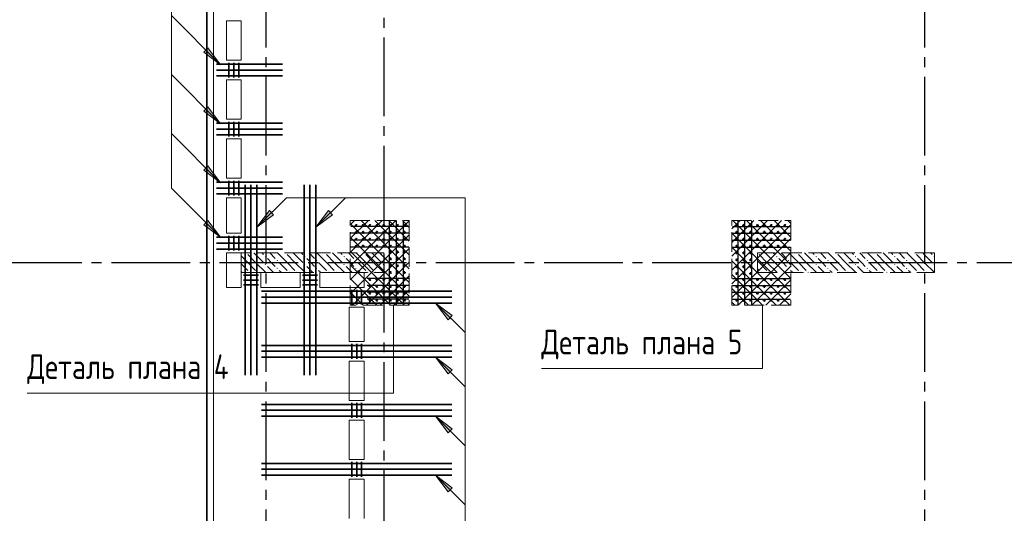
# Model space of a CAD drawing. Header units: millimetres. Extents: x 0 to 43617, y 0 to 59400.
# Tile 18 of 26: x 5422 to 15434, y 36483 to 41503. Entities that reach past the tile are written whole.
import ezdxf

# ---------------------------------------------------------------- set-up
doc = ezdxf.new("R2010")
doc.units = ezdxf.units.MM
doc.linetypes.add('______2', pattern=[270, 200, -70])
doc.linetypes.add('______5', pattern=[1100, 800, -100, 100, -100])
for name, color, linetype, lineweight, true_color in [('S1 Стержни арматуры фон', 7, '______2', 13, 0xa0a0a0), ('Вспомогательная арматура', 7, 'Continuous', 18, 0x656565), ('Поперечная арматура', 7, 'Continuous', 18, 0x5a2814), ('Поперечное армирование AW фон', 7, '______2', 13, 0xa0a0a0)]:
    doc.layers.add(name, color=color, linetype=linetype, lineweight=lineweight, true_color=true_color)
for name, color, linetype, lineweight in [('Standard', 7, 'Continuous', 25), ('ЖБ Перекрытие верхний уровень', 7, 'Continuous', 35), ('ЖБ Пилон', 7, 'Continuous', 35), ('Оси', 40, '______5', 18), ('Позиционная метка номер позиции', 7, 'Continuous', 13), ('Примечания', 7, 'Continuous', 25)]:
    doc.layers.add(name, color=color, linetype=linetype, lineweight=lineweight)
doc.styles.add('GOST 2.304-81', font='txt')

msp = doc.modelspace()

# ---------------------------------------------------------------- hatches: boundary and pattern name
at = {"layer": 'ЖБ Пилон', "linetype": 'Continuous', "lineweight": 18, "transparency": 33554687}
for points in [[(7724.310302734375, 39129.99877929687), (7720.953369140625, 39126.64184570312), (7717.596435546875, 39129.99877929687)], [(7914.453125, 39093.1396484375), (7920.953369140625, 39099.63989257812), (7927.45361328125, 39093.1396484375), (7920.953369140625, 39086.63330078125)], [(8034.454345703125, 39053.13110351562), (8040.95458984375, 39059.63745117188), (8047.44873046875, 39053.13110351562), (8040.95458984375, 39046.64306640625)], [(8124.310302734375, 39129.99877929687), (8120.953369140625, 39126.64184570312), (8117.596435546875, 39129.99877929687)], [(8314.453125, 39093.1396484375), (8320.953369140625, 39099.63989257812), (8327.45361328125, 39093.1396484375), (8320.953369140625, 39086.63330078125)], [(8434.454345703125, 39053.13110351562), (8440.95458984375, 39059.63745117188), (8447.44873046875, 39053.13110351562), (8440.95458984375, 39046.64306640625)], [(8524.310302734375, 39129.99877929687), (8520.953369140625, 39126.64184570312), (8517.596435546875, 39129.99877929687)], [(8714.453125, 39093.1396484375), (8720.953369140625, 39099.63989257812), (8727.45361328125, 39093.1396484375), (8720.953369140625, 39086.63330078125)], [(8834.454345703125, 39053.13110351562), (8840.95458984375, 39059.63745117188), (8847.44873046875, 39053.13110351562), (8840.95458984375, 39046.64306640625)], [(8924.310302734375, 39129.99877929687), (8920.953369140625, 39126.64184570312), (8917.596435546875, 39129.99877929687)], [(9114.453125, 39093.1396484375), (9120.953369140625, 39099.63989257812), (9123.9990234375, 39096.59423828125), (9123.9990234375, 39089.68181484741), (9120.953369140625, 39086.63330078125)], [(12924.31030273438, 39129.99877929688), (12923.9990234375, 39129.6875), (12923.9990234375, 39129.99877929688)], [(13114.453125, 39093.1396484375), (13120.95336914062, 39099.63989257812), (13127.45361328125, 39093.1396484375), (13120.95336914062, 39086.63330078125)], [(13234.45434570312, 39053.13110351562), (13240.95458984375, 39059.63745117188), (13247.44873046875, 39053.13110351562), (13240.95458984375, 39046.64306640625)], [(13324.31030273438, 39129.99877929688), (13320.95336914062, 39126.64184570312), (13317.59643554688, 39129.99877929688)], [(13514.453125, 39093.1396484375), (13520.95336914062, 39099.63989257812), (13527.45361328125, 39093.1396484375), (13520.95336914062, 39086.63330078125)], [(13634.45434570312, 39053.13110351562), (13640.95458984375, 39059.63745117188), (13647.44873046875, 39053.13110351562), (13640.95458984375, 39046.64306640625)], [(13724.31030273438, 39129.99877929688), (13720.95336914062, 39126.64184570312), (13717.59643554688, 39129.99877929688)], [(13914.453125, 39093.1396484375), (13920.95336914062, 39099.63989257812), (13927.45361328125, 39093.1396484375), (13920.95336914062, 39086.63330078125)], [(14034.45434570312, 39053.13110351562), (14040.95458984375, 39059.63745117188), (14047.44873046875, 39053.13110351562), (14040.95458984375, 39046.64306640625)], [(14124.31030273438, 39129.99877929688), (14120.95336914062, 39126.64184570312), (14117.59643554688, 39129.99877929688)], [(14314.453125, 39093.1396484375), (14320.95336914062, 39099.63989257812), (14327.45361328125, 39093.1396484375), (14320.95336914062, 39086.63330078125)], [(14434.45434570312, 39053.13110351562), (14440.95458984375, 39059.63745117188), (14447.44873046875, 39053.13110351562), (14440.95458984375, 39046.64306640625)], [(14524.31030273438, 39129.99877929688), (14520.95336914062, 39126.64184570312), (14517.59643554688, 39129.99877929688)], [(14714.453125, 39093.1396484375), (14720.95336914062, 39099.63989257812), (14723.9990234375, 39096.59423828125), (14723.9990234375, 39089.68181484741), (14720.95336914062, 39086.63330078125)], [(7914.453125, 39013.14086914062), (7920.953369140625, 39019.64111328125), (7927.45361328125, 39013.14086914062), (7920.953369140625, 39006.640625)], [(8034.454345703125, 38973.13842773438), (8040.95458984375, 38979.638671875), (8047.44873046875, 38973.13842773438), (8040.95458984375, 38966.63208007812)], [(8314.453125, 39013.14086914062), (8320.953369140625, 39019.64111328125), (8327.45361328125, 39013.14086914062), (8320.953369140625, 39006.640625)], [(8434.454345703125, 38973.13842773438), (8440.95458984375, 38979.638671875), (8447.44873046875, 38973.13842773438), (8440.95458984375, 38966.63208007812)], [(8714.453125, 39013.14086914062), (8720.953369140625, 39019.64111328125), (8727.45361328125, 39013.14086914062), (8720.953369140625, 39006.640625)], [(8834.454345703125, 38973.13842773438), (8840.95458984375, 38979.638671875), (8847.44873046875, 38973.13842773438), (8840.95458984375, 38966.63208007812)], [(9114.453125, 39013.14086914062), (9120.953369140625, 39019.64111328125), (9123.9990234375, 39016.59545898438), (9123.9990234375, 39009.68627929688), (9120.953369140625, 39006.640625)], [(13114.453125, 39013.14086914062), (13120.95336914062, 39019.64111328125), (13127.45361328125, 39013.14086914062), (13120.95336914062, 39006.640625)], [(13234.45434570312, 38973.13842773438), (13240.95458984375, 38979.638671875), (13247.44873046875, 38973.13842773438), (13240.95458984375, 38966.63208007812)], [(13514.453125, 39013.14086914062), (13520.95336914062, 39019.64111328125), (13527.45361328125, 39013.14086914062), (13520.95336914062, 39006.640625)], [(13634.45434570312, 38973.13842773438), (13640.95458984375, 38979.638671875), (13647.44873046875, 38973.13842773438), (13640.95458984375, 38966.63208007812)], [(13914.453125, 39013.14086914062), (13920.95336914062, 39019.64111328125), (13927.45361328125, 39013.14086914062), (13920.95336914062, 39006.640625)], [(14034.45434570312, 38973.13842773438), (14040.95458984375, 38979.638671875), (14047.44873046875, 38973.13842773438), (14040.95458984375, 38966.63208007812)], [(14314.453125, 39013.14086914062), (14320.95336914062, 39019.64111328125), (14327.45361328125, 39013.14086914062), (14320.95336914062, 39006.640625)], [(14434.45434570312, 38973.13842773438), (14440.95458984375, 38979.638671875), (14447.44873046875, 38973.13842773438), (14440.95458984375, 38966.63208007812)], [(14714.453125, 39013.14086914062), (14720.95336914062, 39019.64111328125), (14723.9990234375, 39016.59545898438), (14723.9990234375, 39009.68627929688), (14720.95336914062, 39006.640625)], [(7754.45556640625, 38933.14208984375), (7760.94970703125, 38939.63623046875), (7767.449951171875, 38933.14208984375), (7764.306640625, 38929.99877929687), (7757.595925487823, 38929.99877929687)], [(7834.454345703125, 38933.14208984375), (7840.95458984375, 38939.63623046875), (7847.44873046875, 38933.14208984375), (7844.308371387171, 38929.99877929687), (7837.59765625, 38929.99877929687)], [(8154.45556640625, 38933.14208984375), (8160.94970703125, 38939.63623046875), (8167.449951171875, 38933.14208984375), (8164.306640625, 38929.99877929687), (8157.595925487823, 38929.99877929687)], [(8234.454345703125, 38933.14208984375), (8240.95458984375, 38939.63623046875), (8247.44873046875, 38933.14208984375), (8244.308371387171, 38929.99877929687), (8237.59765625, 38929.99877929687)], [(8554.45556640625, 38933.14208984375), (8560.94970703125, 38939.63623046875), (8567.449951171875, 38933.14208984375), (8564.306640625, 38929.99877929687), (8557.595925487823, 38929.99877929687)], [(8634.454345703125, 38933.14208984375), (8640.95458984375, 38939.63623046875), (8647.44873046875, 38933.14208984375), (8644.308371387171, 38929.99877929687), (8637.59765625, 38929.99877929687)], [(8954.45556640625, 38933.14208984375), (8960.94970703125, 38939.63623046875), (8967.449951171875, 38933.14208984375), (8964.306640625, 38929.99877929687), (8957.595925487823, 38929.99877929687)], [(9034.454345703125, 38933.14208984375), (9040.95458984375, 38939.63623046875), (9047.44873046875, 38933.14208984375), (9044.308371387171, 38929.99877929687), (9037.59765625, 38929.99877929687)], [(12954.443359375, 38933.14208984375), (12960.94970703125, 38939.63623046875), (12967.44995117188, 38933.14208984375), (12964.306640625, 38929.99877929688), (12957.58962138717, 38929.99877929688)], [(13034.45434570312, 38933.14208984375), (13040.95458984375, 38939.63623046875), (13047.44873046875, 38933.14208984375), (13044.30837138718, 38929.99877929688), (13037.59765625, 38929.99877929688)], [(13354.44946289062, 38933.14208984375), (13360.94970703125, 38939.63623046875), (13367.44995117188, 38933.14208984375), (13364.306640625, 38929.99877929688), (13357.5927734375, 38929.99877929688)], [(13434.45434570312, 38933.14208984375), (13440.95458984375, 38939.63623046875), (13447.44873046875, 38933.14208984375), (13444.30837138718, 38929.99877929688), (13437.59765625, 38929.99877929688)], [(13754.44946289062, 38933.14208984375), (13760.94970703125, 38939.63623046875), (13767.44995117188, 38933.14208984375), (13764.306640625, 38929.99877929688), (13757.5927734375, 38929.99877929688)], [(13834.45434570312, 38933.14208984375), (13840.95458984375, 38939.63623046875), (13847.44873046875, 38933.14208984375), (13844.30837138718, 38929.99877929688), (13837.59765625, 38929.99877929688)], [(14154.44946289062, 38933.14208984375), (14160.94970703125, 38939.63623046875), (14167.44995117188, 38933.14208984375), (14164.306640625, 38929.99877929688), (14157.5927734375, 38929.99877929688)], [(14234.45434570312, 38933.14208984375), (14240.95458984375, 38939.63623046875), (14247.44873046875, 38933.14208984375), (14244.30837138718, 38929.99877929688), (14237.59765625, 38929.99877929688)], [(14554.44946289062, 38933.14208984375), (14560.94970703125, 38939.63623046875), (14567.44995117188, 38933.14208984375), (14564.306640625, 38929.99877929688), (14557.5927734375, 38929.99877929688)], [(14634.45434570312, 38933.14208984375), (14640.95458984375, 38939.63623046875), (14647.44873046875, 38933.14208984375), (14644.30837138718, 38929.99877929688), (14637.59765625, 38929.99877929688)]]:
    msp.add_hatch(color=7, dxfattribs=at).paths.add_polyline_path(points, flags=16)
at = {"layer": 'Позиционная метка номер позиции', "linetype": 'Continuous', "lineweight": 13, "transparency": 33554687}
for points in [[(7336.90185546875, 41214.72778320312), (7464.190673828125, 41045.01342773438), (7294.482421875, 41172.30224609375)], [(7336.90185546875, 40614.72778320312), (7464.190673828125, 40445.01342773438), (7294.482421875, 40572.30224609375)], [(7336.90185546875, 40014.72778320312), (7464.190673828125, 39845.01342773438), (7294.482421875, 39972.30224609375)], [(8003.704833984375, 39518.798828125), (7834.002685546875, 39391.52221679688), (7961.273193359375, 39561.22436523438)], [(8003.704833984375, 39518.798828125), (7834.002685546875, 39391.52221679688), (7961.273193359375, 39561.22436523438)], [(8603.704833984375, 39518.798828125), (8434.002685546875, 39391.52221679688), (8561.273193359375, 39561.22436523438)], [(7336.90185546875, 39459.72290039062), (7464.190673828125, 39290.02075195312), (7294.482421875, 39417.29736328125)], [(7336.90185546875, 39459.72290039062), (7464.190673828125, 39290.02075195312), (7294.482421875, 39417.29736328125)], [(9777.8076171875, 38450.3173828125), (9650.531005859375, 38620.02563476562), (9820.233154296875, 38492.73681640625)], [(9777.8076171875, 37900.31127929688), (9650.531005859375, 38070.01953125), (9820.233154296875, 37942.74291992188)], [(9777.8076171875, 37300.31127929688), (9650.531005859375, 37470.01953125), (9820.233154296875, 37342.74291992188)], [(9777.8076171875, 36700.31127929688), (9650.531005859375, 36870.01953125), (9820.233154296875, 36742.74291992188)]]:
    msp.add_hatch(color=7, dxfattribs=at).paths.add_polyline_path(points, flags=16)

# ---------------------------------------------------------------- linework, layer by layer
at = {"layer": 'S1 Стержни арматуры фон', "color": 7, "linetype": 'Continuous', "lineweight": 35, "transparency": 33554687}
for p, q in [((7424.053955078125, 41050.01831054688), (8096.051025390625, 41050.01831054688)), ((7424.053955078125, 40990.02075195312), (8096.051025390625, 40990.02075195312)), ((7424.053955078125, 40930.02319335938), (8096.051025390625, 40930.02319335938)), ((7424.053955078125, 40450.01831054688), (8096.051025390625, 40450.01831054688)), ((7424.053955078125, 40390.02075195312), (8096.051025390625, 40390.02075195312)), ((7424.053955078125, 40330.02319335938), (8096.051025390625, 40330.02319335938)), ((7424.053955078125, 39850.01831054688), (8096.051025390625, 39850.01831054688)), ((7424.053955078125, 39790.02075195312), (8096.051025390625, 39790.02075195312)), ((7713.995361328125, 39824.01733398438), (7713.995361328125, 37886.02294921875)), ((7713.995361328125, 39824.01733398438), (7713.995361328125, 37886.02294921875)), ((7773.992919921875, 39824.01733398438), (7773.992919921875, 37886.02294921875)), ((7773.992919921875, 39824.01733398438), (7773.992919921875, 37886.02294921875)), ((7834.002685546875, 39824.01733398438), (7834.002685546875, 37886.02294921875)), ((7834.002685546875, 39824.01733398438), (7834.002685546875, 37886.02294921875)), ((8313.995361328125, 39824.01733398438), (8313.995361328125, 37886.02294921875)), ((8313.995361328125, 39824.01733398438), (8313.995361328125, 37886.02294921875)), ((8373.992919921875, 39824.01733398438), (8373.992919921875, 37886.02294921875)), ((8373.992919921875, 39824.01733398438), (8373.992919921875, 37886.02294921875)), ((8434.002685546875, 39824.01733398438), (8434.002685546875, 37886.02294921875)), ((8434.002685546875, 39824.01733398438), (8434.002685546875, 37886.02294921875)), ((7424.053955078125, 39730.02319335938), (8096.051025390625, 39730.02319335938)), ((7424.053955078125, 39290.02075195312), (8096.051025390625, 39290.02075195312)), ((7424.053955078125, 39230.02319335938), (8096.051025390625, 39230.02319335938)), ((7424.053955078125, 39170.01953125), (8096.051025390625, 39170.01953125)), ((7879.998779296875, 38740.0146484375), (9817.9931640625, 38740.0146484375)), ((7879.998779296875, 38740.0146484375), (9817.9931640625, 38740.0146484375)), ((7879.998779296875, 38680.01708984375), (9817.9931640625, 38680.01708984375)), ((7879.998779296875, 38680.01708984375), (9817.9931640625, 38680.01708984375)), ((7879.998779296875, 38620.02563476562), (9817.9931640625, 38620.02563476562)), ((7879.998779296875, 38620.02563476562), (9817.9931640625, 38620.02563476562)), ((7879.998779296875, 38190.02075195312), (9817.9931640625, 38190.02075195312)), ((7879.998779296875, 38190.02075195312), (9817.9931640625, 38190.02075195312)), ((7879.998779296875, 38130.02319335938), (9817.9931640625, 38130.02319335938)), ((7879.998779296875, 38130.02319335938), (9817.9931640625, 38130.02319335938)), ((7879.998779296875, 38070.01953125), (9817.9931640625, 38070.01953125)), ((7879.998779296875, 38070.01953125), (9817.9931640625, 38070.01953125)), ((7879.998779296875, 37590.02075195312), (9817.9931640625, 37590.02075195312)), ((7879.998779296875, 37590.02075195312), (9817.9931640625, 37590.02075195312)), ((7879.998779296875, 37530.02319335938), (9817.9931640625, 37530.02319335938)), ((7879.998779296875, 37530.02319335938), (9817.9931640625, 37530.02319335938)), ((7879.998779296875, 37470.01953125), (9817.9931640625, 37470.01953125)), ((7879.998779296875, 37470.01953125), (9817.9931640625, 37470.01953125)), ((7879.998779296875, 36990.02075195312), (9817.9931640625, 36990.02075195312)), ((7879.998779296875, 36990.02075195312), (9817.9931640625, 36990.02075195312)), ((7879.998779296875, 36930.02319335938), (9817.9931640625, 36930.02319335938)), ((7879.998779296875, 36930.02319335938), (9817.9931640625, 36930.02319335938)), ((7879.998779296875, 36870.01953125), (9817.9931640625, 36870.01953125)), ((7879.998779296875, 36870.01953125), (9817.9931640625, 36870.01953125))]:
    msp.add_line(p, q, dxfattribs=at)
at = {"layer": 'Standard', "color": 254, "linetype": 'Continuous', "lineweight": 35, "true_color": 0xc4c4ff, "transparency": 33554687}
msp.add_lwpolyline([(7324.053955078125, 10030.07202148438), (33148.99291992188, 10030.07202148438), (33148.99291992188, 57295.01953125), (7324.053955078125, 57295.01953125), (7324.053955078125, 10030.07202148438)], dxfattribs=at)
at = {"layer": 'Вспомогательная арматура', "color": 7, "linetype": 'Continuous', "lineweight": 25, "transparency": 33554687}
for p, q in [((9183.99658203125, 38605.02319335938), (9183.99658203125, 39455.01708984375)), ((9254.00390625, 38605.02319335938), (9254.00390625, 39455.01708984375)), ((9323.9990234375, 38605.02319335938), (9323.9990234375, 39455.01708984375)), ((12723.9990234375, 39455.01708984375), (12723.9990234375, 38605.02319335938)), ((12793.994140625, 39455.01708984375), (12793.994140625, 38605.02319335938)), ((12863.99536132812, 39455.01708984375), (12863.99536132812, 38605.02319335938)), ((9378.997802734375, 39400.01831054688), (8788.995361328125, 39400.01831054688)), ((12668.994140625, 39400.01831054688), (13258.99658203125, 39400.01831054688)), ((9378.997802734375, 39330.02319335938), (8788.995361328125, 39330.02319335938)), ((9378.997802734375, 39260.01586914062), (8788.995361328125, 39260.01586914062)), ((12668.994140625, 39330.02319335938), (13258.99658203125, 39330.02319335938)), ((12668.994140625, 39260.01586914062), (13258.99658203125, 39260.01586914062)), ((9378.997802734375, 39190.02075195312), (8788.995361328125, 39190.02075195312)), ((12668.994140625, 39190.02075195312), (13258.99658203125, 39190.02075195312)), ((9378.997802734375, 38870.01953125), (8954.00390625, 38870.01953125)), ((12668.994140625, 38870.01953125), (13258.99658203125, 38870.01953125)), ((9378.997802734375, 38800.01831054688), (8954.00390625, 38800.01831054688)), ((12668.994140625, 38800.01831054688), (13258.99658203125, 38800.01831054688)), ((9378.997802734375, 38730.02319335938), (8954.00390625, 38730.02319335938)), ((9378.997802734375, 38660.01586914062), (8954.00390625, 38660.01586914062)), ((12668.994140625, 38730.02319335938), (13258.99658203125, 38730.02319335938)), ((12668.994140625, 38660.01586914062), (13258.99658203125, 38660.01586914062))]:
    msp.add_line(p, q, dxfattribs=at)
at = {"layer": 'ЖБ Перекрытие верхний уровень', "color": 7, "linetype": 'Continuous', "lineweight": 18, "transparency": 33554687}
for p, q in [((7393.994140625, 57219.9951171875), (7393.994140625, 33070.00122070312)), ((7523.9990234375, 41090.00244140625), (7523.9990234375, 41490.00244140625)), ((7523.9990234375, 41490.00244140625), (7674.005126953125, 41490.00244140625)), ((7674.005126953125, 41490.00244140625), (7674.005126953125, 41090.00244140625)), ((7674.005126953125, 41090.00244140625), (7523.9990234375, 41090.00244140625)), ((7523.9990234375, 40490.00244140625), (7523.9990234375, 40890.00244140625)), ((7523.9990234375, 40890.00244140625), (7674.005126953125, 40890.00244140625)), ((7674.005126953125, 40890.00244140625), (7674.005126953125, 40490.00244140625)), ((7674.005126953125, 40490.00244140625), (7523.9990234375, 40490.00244140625)), ((7523.9990234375, 39890.00244140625), (7523.9990234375, 40290.00244140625)), ((7523.9990234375, 40290.00244140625), (7674.005126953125, 40290.00244140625)), ((7674.005126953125, 40290.00244140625), (7674.005126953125, 39890.00244140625)), ((7674.005126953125, 39890.00244140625), (7523.9990234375, 39890.00244140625)), ((7523.9990234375, 39329.99877929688), (7523.9990234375, 39690.00244140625)), ((7523.9990234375, 39690.00244140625), (7674.005126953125, 39690.00244140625)), ((7674.005126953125, 39690.00244140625), (7674.005126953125, 39329.99877929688)), ((7674.005126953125, 39329.99877929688), (7523.9990234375, 39329.99877929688)), ((7523.9990234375, 38779.99877929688), (7523.9990234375, 39129.99877929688)), ((7523.9990234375, 39129.99877929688), (7674.005126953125, 39129.99877929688)), ((7674.005126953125, 39129.99877929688), (7674.005126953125, 38779.99877929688)), ((7874.005126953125, 38779.99877929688), (7874.005126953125, 38929.99877929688)), ((7874.005126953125, 38929.99877929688), (8274.005126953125, 38929.99877929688)), ((8274.005126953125, 38929.99877929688), (8274.005126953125, 38779.99877929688)), ((8474.005126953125, 38929.99877929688), (8923.9990234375, 38929.99877929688)), ((8474.005126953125, 38779.99877929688), (8474.005126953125, 38929.99877929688)), ((8923.9990234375, 38929.99877929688), (8923.9990234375, 38779.99877929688)), ((7674.005126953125, 38779.99877929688), (7523.9990234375, 38779.99877929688)), ((8274.005126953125, 38779.99877929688), (7874.005126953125, 38779.99877929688)), ((8923.9990234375, 38779.99877929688), (8474.005126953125, 38779.99877929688)), ((8774.005126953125, 38579.99877929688), (8923.9990234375, 38579.99877929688)), ((8774.005126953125, 38229.99877929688), (8774.005126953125, 38579.99877929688)), ((8923.9990234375, 38579.99877929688), (8923.9990234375, 38229.99877929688)), ((8923.9990234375, 38229.99877929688), (8774.005126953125, 38229.99877929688)), ((8774.005126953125, 37629.99877929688), (8774.005126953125, 38029.99877929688)), ((8774.005126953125, 38029.99877929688), (8923.9990234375, 38029.99877929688)), ((8923.9990234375, 38029.99877929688), (8923.9990234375, 37629.99877929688)), ((8923.9990234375, 37629.99877929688), (8774.005126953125, 37629.99877929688)), ((8774.005126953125, 37429.99877929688), (8923.9990234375, 37429.99877929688)), ((8774.005126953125, 37029.99877929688), (8774.005126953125, 37429.99877929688)), ((8923.9990234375, 37429.99877929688), (8923.9990234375, 37029.99877929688)), ((8923.9990234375, 37029.99877929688), (8774.005126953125, 37029.99877929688)), ((8774.005126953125, 36829.99877929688), (8923.9990234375, 36829.99877929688)), ((8774.005126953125, 36429.99877929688), (8774.005126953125, 36829.99877929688)), ((8923.9990234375, 36829.99877929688), (8923.9990234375, 36429.99877929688))]:
    msp.add_line(p, q, dxfattribs=at)
at = {"layer": 'ЖБ Пилон', "color": 253, "linetype": '______2', "lineweight": 13, "true_color": 0xa0a0a0, "transparency": 33554687}
for p, q in [((9123.9990234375, 39129.99877929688), (7674.005126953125, 39129.99877929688)), ((7674.005126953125, 39129.99877929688), (7674.005126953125, 38929.99877929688)), ((9123.9990234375, 38929.99877929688), (9123.9990234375, 39129.99877929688)), ((14723.9990234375, 39129.99877929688), (12923.9990234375, 39129.99877929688)), ((12923.9990234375, 39129.99877929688), (12923.9990234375, 38929.99877929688)), ((14723.9990234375, 38929.99877929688), (14723.9990234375, 39129.99877929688)), ((7674.005126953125, 38929.99877929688), (9123.9990234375, 38929.99877929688)), ((12923.9990234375, 38929.99877929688), (14723.9990234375, 38929.99877929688))]:
    msp.add_line(p, q, dxfattribs=at)
at = {"layer": 'ЖБ Пилон', "color": 9, "linetype": 'Continuous', "lineweight": 18, "true_color": 0xc7c7c7, "transparency": 33554687}
for p, q in [((7740.95458984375, 39033.14208984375), (7674.005126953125, 39100.0847423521)), ((7740.95458984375, 39113.14086914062), (7820.953369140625, 39033.14208984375)), ((7820.953369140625, 39113.14086914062), (7804.095458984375, 39129.99877929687)), ((7820.953369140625, 39113.14086914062), (7900.9521484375, 39033.14208984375)), ((7884.094238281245, 39129.99877929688), (7900.9521484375, 39113.14086914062)), ((7980.950927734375, 39033.14208984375), (7940.95458984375, 39073.13842773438)), ((7964.093017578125, 39129.99877929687), (8020.953369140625, 39073.13842773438)), ((8140.95458984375, 39033.14208984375), (8044.088046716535, 39129.99877929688)), ((8140.95458984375, 39113.14086914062), (8220.953369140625, 39033.14208984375)), ((8220.953369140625, 39113.14086914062), (8204.095458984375, 39129.99877929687)), ((8220.953369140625, 39113.14086914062), (8300.9521484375, 39033.14208984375)), ((8284.094238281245, 39129.99877929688), (8300.9521484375, 39113.14086914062)), ((8380.950927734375, 39033.14208984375), (8340.95458984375, 39073.13842773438)), ((8364.093017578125, 39129.99877929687), (8420.953369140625, 39073.13842773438)), ((8540.95458984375, 39033.14208984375), (8444.088046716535, 39129.99877929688)), ((8540.95458984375, 39113.14086914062), (8620.953369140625, 39033.14208984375)), ((8620.953369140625, 39113.14086914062), (8604.095458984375, 39129.99877929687)), ((8620.953369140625, 39113.14086914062), (8700.9521484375, 39033.14208984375)), ((8684.094238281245, 39129.99877929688), (8700.9521484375, 39113.14086914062)), ((8780.950927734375, 39033.14208984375), (8740.95458984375, 39073.13842773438)), ((8764.093017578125, 39129.99877929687), (8820.953369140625, 39073.13842773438)), ((8940.95458984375, 39033.14208984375), (8844.088046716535, 39129.99877929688)), ((8940.95458984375, 39113.14086914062), (9020.953369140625, 39033.14208984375)), ((9020.953369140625, 39113.14086914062), (9004.095458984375, 39129.99877929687)), ((9020.953369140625, 39113.14086914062), (9100.9521484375, 39033.14208984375)), ((9084.094238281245, 39129.99877929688), (9100.9521484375, 39113.14086914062)), ((12940.95458984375, 39033.14208984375), (12923.9990234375, 39050.09593145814)), ((12940.95458984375, 39113.14086914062), (13020.95336914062, 39033.14208984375)), ((13020.95336914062, 39113.14086914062), (13004.09545898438, 39129.99877929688)), ((13020.95336914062, 39113.14086914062), (13100.9521484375, 39033.14208984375)), ((13084.09423828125, 39129.99877929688), (13100.9521484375, 39113.14086914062)), ((13180.95092773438, 39033.14208984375), (13140.95458984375, 39073.13842773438)), ((13164.09301757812, 39129.99877929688), (13220.95336914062, 39073.13842773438)), ((13340.95458984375, 39033.14208984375), (13244.08804671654, 39129.99877929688)), ((13340.95458984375, 39113.14086914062), (13420.95336914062, 39033.14208984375)), ((13420.95336914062, 39113.14086914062), (13404.09545898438, 39129.99877929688)), ((13420.95336914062, 39113.14086914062), (13500.9521484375, 39033.14208984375)), ((13484.09423828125, 39129.99877929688), (13500.9521484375, 39113.14086914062)), ((13580.95092773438, 39033.14208984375), (13540.95458984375, 39073.13842773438)), ((13564.09301757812, 39129.99877929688), (13620.95336914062, 39073.13842773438)), ((13740.95458984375, 39033.14208984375), (13644.08804671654, 39129.99877929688)), ((13740.95458984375, 39113.14086914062), (13820.95336914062, 39033.14208984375)), ((13820.95336914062, 39113.14086914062), (13804.09545898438, 39129.99877929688)), ((13820.95336914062, 39113.14086914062), (13900.9521484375, 39033.14208984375)), ((13884.09423828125, 39129.99877929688), (13900.9521484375, 39113.14086914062)), ((13980.95092773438, 39033.14208984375), (13940.95458984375, 39073.13842773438)), ((13964.09301757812, 39129.99877929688), (14020.95336914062, 39073.13842773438)), ((14140.95458984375, 39033.14208984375), (14044.08804671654, 39129.99877929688)), ((14140.95458984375, 39113.14086914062), (14220.95336914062, 39033.14208984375)), ((14220.95336914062, 39113.14086914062), (14204.09545898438, 39129.99877929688)), ((14220.95336914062, 39113.14086914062), (14300.9521484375, 39033.14208984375)), ((14284.09423828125, 39129.99877929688), (14300.9521484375, 39113.14086914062)), ((14380.95092773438, 39033.14208984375), (14340.95458984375, 39073.13842773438)), ((14364.09301757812, 39129.99877929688), (14420.95336914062, 39073.13842773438)), ((14540.95458984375, 39033.14208984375), (14444.08804671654, 39129.99877929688)), ((14540.95458984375, 39113.14086914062), (14620.95336914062, 39033.14208984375)), ((14620.95336914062, 39113.14086914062), (14604.09545898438, 39129.99877929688)), ((14620.95336914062, 39113.14086914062), (14700.9521484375, 39033.14208984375)), ((14684.09423828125, 39129.99877929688), (14700.9521484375, 39113.14086914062)), ((7674.005126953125, 39020.08567393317), (7740.95458984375, 38953.13110351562)), ((7740.95458984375, 39033.14208984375), (7820.953369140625, 38953.13110351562)), ((7820.953369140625, 39033.14208984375), (7924.0966796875, 38929.99877929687)), ((7940.95458984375, 38993.1396484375), (8004.092247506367, 38929.99877929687)), ((8020.953369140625, 38993.1396484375), (7980.950927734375, 39033.14208984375)), ((8060.94970703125, 39033.14208984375), (8140.95458984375, 38953.13110351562)), ((8060.94970703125, 38953.13110351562), (8084.08438460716, 38929.99877929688)), ((8140.95458984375, 39033.14208984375), (8220.953369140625, 38953.13110351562)), ((8220.953369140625, 39033.14208984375), (8324.0966796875, 38929.99877929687)), ((8340.95458984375, 38993.1396484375), (8404.092247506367, 38929.99877929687)), ((8420.953369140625, 38993.1396484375), (8380.950927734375, 39033.14208984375)), ((8460.94970703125, 39033.14208984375), (8540.95458984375, 38953.13110351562)), ((8460.94970703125, 38953.13110351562), (8484.08438460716, 38929.99877929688)), ((8540.95458984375, 39033.14208984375), (8620.953369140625, 38953.13110351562)), ((8620.953369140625, 39033.14208984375), (8724.0966796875, 38929.99877929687)), ((8740.95458984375, 38993.1396484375), (8804.092247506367, 38929.99877929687)), ((8820.953369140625, 38993.1396484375), (8780.950927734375, 39033.14208984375)), ((8860.94970703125, 39033.14208984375), (8940.95458984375, 38953.13110351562)), ((8860.94970703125, 38953.13110351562), (8884.08438460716, 38929.99877929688)), ((8940.95458984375, 39033.14208984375), (9020.953369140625, 38953.13110351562)), ((9020.953369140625, 39033.14208984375), (9123.9990234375, 38930.09643554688)), ((12923.9990234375, 38970.08796344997), (12940.95458984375, 38953.13110351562)), ((12940.95458984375, 39033.14208984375), (13020.95336914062, 38953.13110351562)), ((13020.95336914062, 39033.14208984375), (13124.0966796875, 38929.99877929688)), ((13140.95458984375, 38993.1396484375), (13204.09224750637, 38929.99877929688)), ((13220.95336914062, 38993.1396484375), (13180.95092773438, 39033.14208984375)), ((13260.94970703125, 39033.14208984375), (13340.95458984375, 38953.13110351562)), ((13260.94970703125, 38953.13110351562), (13284.08438460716, 38929.99877929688)), ((13340.95458984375, 39033.14208984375), (13420.95336914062, 38953.13110351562)), ((13420.95336914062, 39033.14208984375), (13524.0966796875, 38929.99877929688)), ((13540.95458984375, 38993.1396484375), (13604.09224750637, 38929.99877929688)), ((13620.95336914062, 38993.1396484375), (13580.95092773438, 39033.14208984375)), ((13660.94970703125, 39033.14208984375), (13740.95458984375, 38953.13110351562)), ((13660.94970703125, 38953.13110351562), (13684.08438460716, 38929.99877929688)), ((13740.95458984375, 39033.14208984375), (13820.95336914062, 38953.13110351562)), ((13820.95336914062, 39033.14208984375), (13924.0966796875, 38929.99877929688)), ((13940.95458984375, 38993.1396484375), (14004.09224750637, 38929.99877929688)), ((14020.95336914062, 38993.1396484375), (13980.95092773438, 39033.14208984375)), ((14060.94970703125, 39033.14208984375), (14140.95458984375, 38953.13110351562)), ((14060.94970703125, 38953.13110351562), (14084.08438460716, 38929.99877929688)), ((14140.95458984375, 39033.14208984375), (14220.95336914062, 38953.13110351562)), ((14220.95336914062, 39033.14208984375), (14324.0966796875, 38929.99877929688)), ((14340.95458984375, 38993.1396484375), (14404.09224750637, 38929.99877929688)), ((14420.95336914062, 38993.1396484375), (14380.95092773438, 39033.14208984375)), ((14460.94970703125, 39033.14208984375), (14540.95458984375, 38953.13110351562)), ((14460.94970703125, 38953.13110351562), (14484.08438460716, 38929.99877929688)), ((14540.95458984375, 39033.14208984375), (14620.95336914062, 38953.13110351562)), ((14620.95336914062, 39033.14208984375), (14723.9990234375, 38930.09643554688)), ((7674.005126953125, 38940.07701164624), (7684.08438460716, 38929.99877929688))]:
    msp.add_line(p, q, dxfattribs=at)
at = {"layer": 'Оси', "color": 8, "linetype": '______5', "lineweight": -3, "transparency": 33554687}
for p, q in [((9123.9990234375, 57820.01342773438), (9123.9990234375, 7100.018310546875)), ((7923.9990234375, 57420.01342773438), (7923.9990234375, 7100.018310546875)), ((14623.9990234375, 57420.01342773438), (14623.9990234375, 7100.018310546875)), ((22553.99169921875, 39030.02319335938), (4600, 39030.02319335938))]:
    msp.add_line(p, q, dxfattribs=at)
at = {"layer": 'Позиционная метка номер позиции', "color": 7, "linetype": 'Continuous', "lineweight": 13, "transparency": 33554687}
for p, q in [((7464.190673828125, 41045.01342773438), (6964.190673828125, 41545.01342773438)), ((7294.482421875, 41172.30224609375), (7336.90185546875, 41214.72778320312)), ((7464.190673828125, 41045.01342773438), (7294.482421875, 41172.30224609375)), ((7315.692138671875, 41193.51196289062), (7305.09033203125, 41204.11376953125)), ((7336.90185546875, 41214.72778320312), (7464.190673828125, 41045.01342773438)), ((7464.190673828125, 41045.01342773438), (7464.190673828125, 41045.01342773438)), ((7464.190673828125, 41045.01342773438), (7464.190673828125, 41045.01342773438)), ((7464.190673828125, 41045.01342773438), (7464.190673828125, 41045.01342773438)), ((7464.190673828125, 40445.01342773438), (6964.190673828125, 40945.01342773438)), ((7294.482421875, 40572.30224609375), (7336.90185546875, 40614.72778320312)), ((7464.190673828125, 40445.01342773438), (7294.482421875, 40572.30224609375)), ((7315.692138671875, 40593.51196289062), (7305.09033203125, 40604.11376953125)), ((7336.90185546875, 40614.72778320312), (7464.190673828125, 40445.01342773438)), ((7464.190673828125, 40445.01342773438), (7464.190673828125, 40445.01342773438)), ((7464.190673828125, 40445.01342773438), (7464.190673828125, 40445.01342773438)), ((7464.190673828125, 40445.01342773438), (7464.190673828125, 40445.01342773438)), ((7464.190673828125, 39845.01342773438), (6964.190673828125, 40345.01342773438)), ((7294.482421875, 39972.30224609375), (7336.90185546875, 40014.72778320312)), ((7464.190673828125, 39845.01342773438), (7294.482421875, 39972.30224609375)), ((7315.692138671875, 39993.51196289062), (7305.09033203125, 40004.11376953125)), ((7336.90185546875, 40014.72778320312), (7464.190673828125, 39845.01342773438)), ((7464.190673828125, 39290.02075195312), (6964.190673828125, 39790.02075195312)), ((7464.190673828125, 39845.01342773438), (7464.190673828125, 39845.01342773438)), ((7464.190673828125, 39845.01342773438), (7464.190673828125, 39845.01342773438)), ((7464.190673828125, 39845.01342773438), (7464.190673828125, 39845.01342773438)), ((7834.002685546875, 39391.52221679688), (8134.002685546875, 39691.52221679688)), ((8434.002685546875, 39391.52221679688), (8734.002685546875, 39691.52221679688)), ((7834.002685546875, 39391.52221679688), (7961.273193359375, 39561.22436523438)), ((7834.002685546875, 39391.52221679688), (7961.273193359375, 39561.22436523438)), ((7961.273193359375, 39561.22436523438), (8003.704833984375, 39518.798828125)), ((7961.273193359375, 39561.22436523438), (8003.704833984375, 39518.798828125)), ((7982.4951171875, 39540.00854492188), (7993.096923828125, 39550.62255859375)), ((7982.4951171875, 39540.00854492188), (7993.096923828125, 39550.62255859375)), ((8434.002685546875, 39391.52221679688), (8561.273193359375, 39561.22436523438)), ((8561.273193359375, 39561.22436523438), (8603.704833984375, 39518.798828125)), ((8582.4951171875, 39540.00854492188), (8593.096923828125, 39550.62255859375)), ((7294.482421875, 39417.29736328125), (7336.90185546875, 39459.72290039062)), ((7294.482421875, 39417.29736328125), (7336.90185546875, 39459.72290039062)), ((7315.692138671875, 39438.51318359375), (7305.09033203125, 39449.12109375)), ((7315.692138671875, 39438.51318359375), (7305.09033203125, 39449.12109375)), ((7336.90185546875, 39459.72290039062), (7464.190673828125, 39290.02075195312)), ((7336.90185546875, 39459.72290039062), (7464.190673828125, 39290.02075195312)), ((8003.704833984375, 39518.798828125), (7834.002685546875, 39391.52221679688)), ((8003.704833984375, 39518.798828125), (7834.002685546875, 39391.52221679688)), ((8603.704833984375, 39518.798828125), (8434.002685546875, 39391.52221679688)), ((7464.190673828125, 39290.02075195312), (7294.482421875, 39417.29736328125)), ((7464.190673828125, 39290.02075195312), (7294.482421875, 39417.29736328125)), ((7834.002685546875, 39391.52221679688), (7834.002685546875, 39391.52221679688)), ((7834.002685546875, 39391.52221679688), (7834.002685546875, 39391.52221679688)), ((7834.002685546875, 39391.52221679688), (7834.002685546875, 39391.52221679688)), ((7834.002685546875, 39391.52221679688), (7834.002685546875, 39391.52221679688)), ((7834.002685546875, 39391.52221679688), (7834.002685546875, 39391.52221679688)), ((7834.002685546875, 39391.52221679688), (7834.002685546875, 39391.52221679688)), ((8434.002685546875, 39391.52221679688), (8434.002685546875, 39391.52221679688)), ((8434.002685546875, 39391.52221679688), (8434.002685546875, 39391.52221679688)), ((8434.002685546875, 39391.52221679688), (8434.002685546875, 39391.52221679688)), ((7464.190673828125, 39290.02075195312), (7464.190673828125, 39290.02075195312)), ((7464.190673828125, 39290.02075195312), (7464.190673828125, 39290.02075195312)), ((7464.190673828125, 39290.02075195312), (7464.190673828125, 39290.02075195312)), ((7464.190673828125, 39290.02075195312), (7464.190673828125, 39290.02075195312)), ((7464.190673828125, 39290.02075195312), (7464.190673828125, 39290.02075195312)), ((7464.190673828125, 39290.02075195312), (7464.190673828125, 39290.02075195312)), ((9650.531005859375, 38620.02563476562), (9650.531005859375, 38620.02563476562)), ((9650.531005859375, 38620.02563476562), (9650.531005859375, 38620.02563476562)), ((9650.531005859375, 38620.02563476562), (9650.531005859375, 38620.02563476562)), ((9650.531005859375, 38620.02563476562), (9820.233154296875, 38492.73681640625)), ((9777.8076171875, 38450.3173828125), (9650.531005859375, 38620.02563476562)), ((9820.233154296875, 38492.73681640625), (9777.8076171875, 38450.3173828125)), ((9799.017333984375, 38471.52709960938), (9809.63134765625, 38460.92529296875)), ((9650.531005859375, 38070.01953125), (9950.531005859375, 37770.01953125)), ((9650.531005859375, 38070.01953125), (9650.531005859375, 38070.01953125)), ((9650.531005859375, 38070.01953125), (9650.531005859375, 38070.01953125)), ((9650.531005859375, 38070.01953125), (9650.531005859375, 38070.01953125)), ((9650.531005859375, 38070.01953125), (9820.233154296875, 37942.74291992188)), ((9777.8076171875, 37900.31127929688), (9650.531005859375, 38070.01953125)), ((9820.233154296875, 37942.74291992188), (9777.8076171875, 37900.31127929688)), ((9799.017333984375, 37921.52099609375), (9809.63134765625, 37910.91918945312)), ((9650.531005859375, 37470.01953125), (9950.531005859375, 37170.01953125)), ((9650.531005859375, 37470.01953125), (9650.531005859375, 37470.01953125)), ((9650.531005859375, 37470.01953125), (9650.531005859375, 37470.01953125)), ((9650.531005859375, 37470.01953125), (9650.531005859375, 37470.01953125)), ((9650.531005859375, 37470.01953125), (9820.233154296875, 37342.74291992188)), ((9777.8076171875, 37300.31127929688), (9650.531005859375, 37470.01953125)), ((9820.233154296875, 37342.74291992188), (9777.8076171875, 37300.31127929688)), ((9799.017333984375, 37321.52099609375), (9809.63134765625, 37310.91918945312)), ((9650.531005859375, 36870.01953125), (9950.531005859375, 36570.01953125)), ((9650.531005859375, 36870.01953125), (9650.531005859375, 36870.01953125)), ((9650.531005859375, 36870.01953125), (9650.531005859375, 36870.01953125)), ((9650.531005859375, 36870.01953125), (9650.531005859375, 36870.01953125)), ((9650.531005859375, 36870.01953125), (9820.233154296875, 36742.74291992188)), ((9777.8076171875, 36700.31127929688), (9650.531005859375, 36870.01953125)), ((9820.233154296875, 36742.74291992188), (9777.8076171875, 36700.31127929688)), ((9799.017333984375, 36721.52099609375), (9809.63134765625, 36710.91918945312))]:
    msp.add_line(p, q, dxfattribs=at)
for points in [[(7464.190673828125, 39290.02075195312), (6964.190673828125, 39790.02075195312), (6964.190673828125, 43310.02197265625), (6164.190673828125, 43310.02197265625)], [(7834.002685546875, 39391.52221679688), (8134.002685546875, 39691.52221679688), (9950.531005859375, 39691.52221679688), (9950.531005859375, 31710.1806640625), (11103.99780273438, 31710.1806640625)], [(9650.531005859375, 38620.02563476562), (9950.531005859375, 38320.02563476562), (9950.531005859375, 31710.1806640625), (11103.99780273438, 31710.1806640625)]]:
    msp.add_lwpolyline(points, dxfattribs=at)
at = {"layer": 'Поперечная арматура', "color": 7, "linetype": 'Continuous', "lineweight": 50, "transparency": 33554687}
for centre in [(8844.000244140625, 39410.02197265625), (8914.00146484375, 39410.02197265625), (8983.99658203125, 39410.02197265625), (9054.00390625, 39410.02197265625), (9123.9990234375, 39410.02197265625), (9193.994140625, 39410.02197265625), (9263.995361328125, 39410.02197265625), (9334.002685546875, 39410.02197265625), (12714.00146484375, 39410.02197265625), (12783.99658203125, 39410.02197265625), (12853.99169921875, 39410.02197265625), (12923.9990234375, 39410.02197265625), (12993.994140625, 39410.02197265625), (13063.99536132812, 39410.02197265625), (13134.00268554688, 39410.02197265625), (13203.99780273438, 39410.02197265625), (8844.000244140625, 39340.0146484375), (8844.000244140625, 39270.01953125), (8914.00146484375, 39340.0146484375), (8914.00146484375, 39270.01953125), (8983.99658203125, 39340.0146484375), (8983.99658203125, 39270.01953125), (9054.00390625, 39340.0146484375), (9054.00390625, 39270.01953125), (9123.9990234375, 39340.0146484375), (9123.9990234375, 39270.01953125), (9193.994140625, 39340.0146484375), (9193.994140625, 39270.01953125), (9263.995361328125, 39340.0146484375), (9263.995361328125, 39270.01953125), (9334.002685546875, 39340.0146484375), (9334.002685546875, 39270.01953125), (12714.00146484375, 39340.0146484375), (12714.00146484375, 39270.01953125), (12783.99658203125, 39340.0146484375), (12783.99658203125, 39270.01953125), (12853.99169921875, 39340.0146484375), (12853.99169921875, 39270.01953125), (12923.9990234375, 39340.0146484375), (12923.9990234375, 39270.01953125), (12993.994140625, 39340.0146484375), (12993.994140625, 39270.01953125), (13063.99536132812, 39340.0146484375), (13063.99536132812, 39270.01953125), (13134.00268554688, 39340.0146484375), (13134.00268554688, 39270.01953125), (13203.99780273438, 39340.0146484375), (13203.99780273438, 39270.01953125), (8844.000244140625, 39200.01831054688), (8914.00146484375, 39200.01831054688), (8983.99658203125, 39200.01831054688), (9054.00390625, 39200.01831054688), (9123.9990234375, 39200.01831054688), (9193.994140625, 39200.01831054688), (9263.995361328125, 39200.01831054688), (9334.002685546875, 39200.01831054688), (12714.00146484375, 39200.01831054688), (12783.99658203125, 39200.01831054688), (12853.99169921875, 39200.01831054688), (12923.9990234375, 39200.01831054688), (12993.994140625, 39200.01831054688), (13063.99536132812, 39200.01831054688), (13134.00268554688, 39200.01831054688), (13203.99780273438, 39200.01831054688), (9193.994140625, 39140.0146484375), (9193.994140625, 39070.01953125), (9263.995361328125, 39140.0146484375), (9263.995361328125, 39070.01953125), (9334.002685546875, 39140.0146484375), (9334.002685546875, 39070.01953125), (12714.00146484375, 39130.02319335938), (12714.00146484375, 39060.01586914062), (12783.99658203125, 39130.02319335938), (12783.99658203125, 39060.01586914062), (12853.99169921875, 39130.02319335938), (12853.99169921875, 39060.01586914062), (9193.994140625, 39000.01831054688), (9263.995361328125, 39000.01831054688), (9334.002685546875, 39000.01831054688), (12714.00146484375, 38990.02075195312), (12783.99658203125, 38990.02075195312), (12853.99169921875, 38990.02075195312), (8983.99658203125, 38860.01586914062), (9054.00390625, 38860.01586914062), (9123.9990234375, 38860.01586914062), (9193.994140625, 38930.02319335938), (9193.994140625, 38860.01586914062), (9263.995361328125, 38930.02319335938), (9263.995361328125, 38860.01586914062), (9334.002685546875, 38930.02319335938), (9334.002685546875, 38860.01586914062), (12714.00146484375, 38920.02563476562), (12714.00146484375, 38860.01586914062), (12783.99658203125, 38920.02563476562), (12783.99658203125, 38860.01586914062), (12853.99169921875, 38920.02563476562), (12853.99169921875, 38860.01586914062), (12923.9990234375, 38860.01586914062), (12993.994140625, 38860.01586914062), (13063.99536132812, 38860.01586914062), (13134.00268554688, 38860.01586914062), (13203.99780273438, 38860.01586914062), (8983.99658203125, 38790.02075195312), (9054.00390625, 38790.02075195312), (9123.9990234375, 38790.02075195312), (9193.994140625, 38790.02075195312), (9263.995361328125, 38790.02075195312), (9334.002685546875, 38790.02075195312), (12714.00146484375, 38790.02075195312), (12783.99658203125, 38790.02075195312), (12853.99169921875, 38790.02075195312), (12923.9990234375, 38790.02075195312), (12993.994140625, 38790.02075195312), (13063.99536132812, 38790.02075195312), (13134.00268554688, 38790.02075195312), (13203.99780273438, 38790.02075195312), (8983.99658203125, 38720.02563476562), (8983.99658203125, 38650.01831054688), (9054.00390625, 38720.02563476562), (9054.00390625, 38650.01831054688), (9123.9990234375, 38720.02563476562), (9123.9990234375, 38650.01831054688), (9193.994140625, 38720.02563476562), (9193.994140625, 38650.01831054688), (9263.995361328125, 38720.02563476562), (9263.995361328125, 38650.01831054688), (9334.002685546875, 38720.02563476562), (9334.002685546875, 38650.01831054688), (12714.00146484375, 38720.02563476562), (12714.00146484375, 38650.01831054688), (12783.99658203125, 38720.02563476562), (12783.99658203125, 38650.01831054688), (12853.99169921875, 38720.02563476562), (12853.99169921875, 38650.01831054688), (12923.9990234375, 38720.02563476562), (12923.9990234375, 38650.01831054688), (12993.994140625, 38720.02563476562), (12993.994140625, 38650.01831054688), (13063.99536132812, 38720.02563476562), (13063.99536132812, 38650.01831054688), (13134.00268554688, 38720.02563476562), (13134.00268554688, 38650.01831054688), (13203.99780273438, 38720.02563476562), (13203.99780273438, 38650.01831054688)]:
    msp.add_circle(centre, 4.99999988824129, dxfattribs=at)
at = {"layer": 'Поперечное армирование AW фон', "color": 7, "linetype": 'Continuous', "lineweight": 35, "transparency": 33554687}
for p, q in [((7548.9990234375, 40915.02075195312), (7548.9990234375, 41065.02075195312)), ((7598.9990234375, 40915.02075195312), (7598.9990234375, 41065.02075195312)), ((7648.9990234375, 40915.02075195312), (7648.9990234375, 41065.02075195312)), ((7548.9990234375, 40315.02075195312), (7548.9990234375, 40465.02075195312)), ((7598.9990234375, 40315.02075195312), (7598.9990234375, 40465.02075195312)), ((7648.9990234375, 40315.02075195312), (7648.9990234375, 40465.02075195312)), ((7548.9990234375, 39715.02075195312), (7548.9990234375, 39865.02075195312)), ((7598.9990234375, 39715.02075195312), (7598.9990234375, 39865.02075195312)), ((7648.9990234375, 39715.02075195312), (7648.9990234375, 39865.02075195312)), ((7548.9990234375, 39155.01708984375), (7548.9990234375, 39305.02319335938)), ((7598.9990234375, 39155.01708984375), (7598.9990234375, 39305.02319335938)), ((7648.9990234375, 39155.01708984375), (7648.9990234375, 39305.02319335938)), ((7698.9990234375, 38905.02319335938), (7848.9990234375, 38905.02319335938)), ((7698.9990234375, 38855.01708984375), (7848.9990234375, 38855.01708984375)), ((8298.9990234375, 38905.02319335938), (8448.9990234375, 38905.02319335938)), ((8298.9990234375, 38855.01708984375), (8448.9990234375, 38855.01708984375)), ((7698.9990234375, 38805.02319335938), (7848.9990234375, 38805.02319335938)), ((8298.9990234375, 38805.02319335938), (8448.9990234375, 38805.02319335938)), ((8798.9990234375, 38755.01708984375), (8798.9990234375, 38605.02319335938)), ((8848.9990234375, 38755.01708984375), (8848.9990234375, 38605.02319335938)), ((8898.9990234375, 38755.01708984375), (8898.9990234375, 38605.02319335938)), ((8798.9990234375, 38205.02319335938), (8798.9990234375, 38055.01708984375)), ((8848.9990234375, 38205.02319335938), (8848.9990234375, 38055.01708984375)), ((8898.9990234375, 38205.02319335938), (8898.9990234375, 38055.01708984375)), ((8798.9990234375, 37605.02319335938), (8798.9990234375, 37455.01708984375)), ((8848.9990234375, 37605.02319335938), (8848.9990234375, 37455.01708984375)), ((8898.9990234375, 37605.02319335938), (8898.9990234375, 37455.01708984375)), ((8798.9990234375, 37005.02319335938), (8798.9990234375, 36855.01708984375)), ((8848.9990234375, 37005.02319335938), (8848.9990234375, 36855.01708984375)), ((8898.9990234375, 37005.02319335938), (8898.9990234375, 36855.01708984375))]:
    msp.add_line(p, q, dxfattribs=at)
at = {"layer": 'Примечания', "color": 252, "linetype": 'Continuous', "lineweight": 13, "true_color": 0x8f8f8f, "transparency": 33554687}
for p, q in [((8783.996582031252, 39416.20483398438), (8827.8076171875, 39460.01586914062)), ((8783.99658203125, 39276.20239257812), (8967.81005859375, 39460.01586914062)), ((8783.996582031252, 39136.20124012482), (9107.80807391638, 39460.01586914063)), ((8783.99658203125, 38996.20361328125), (9247.808837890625, 39460.01586914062)), ((8783.996582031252, 38856.20425732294), (9383.996582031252, 39456.20135089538)), ((8894.097900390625, 39460.01586914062), (9383.99658203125, 38970.1171875)), ((9034.092351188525, 39460.01586914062), (9383.996582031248, 39110.10782466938)), ((9174.096679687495, 39460.01586914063), (9383.99658203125, 39250.11596679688)), ((9314.09912109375, 39460.01586914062), (9383.996582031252, 39390.11840820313)), ((12663.99536132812, 39376.20239257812), (12747.80883789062, 39460.01586914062)), ((12663.99536132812, 39236.20317036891), (12887.80643386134, 39460.01586914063)), ((12663.99536132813, 39096.20361328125), (13027.8076171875, 39460.01586914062)), ((12663.99536132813, 38956.20358627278), (13167.80489863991, 39460.01586914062)), ((12674.0966796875, 39460.01586914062), (13263.99536132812, 38870.1171875)), ((12814.09409593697, 39460.01586914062), (13263.99536132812, 39010.11740575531)), ((12954.09545898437, 39460.01586914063), (13263.99536132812, 39150.11596679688)), ((13094.09790039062, 39460.01586914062), (13263.99536132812, 39290.11840820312)), ((13234.09235118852, 39460.01586914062), (13263.99536132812, 39430.11253308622)), ((8783.99658203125, 39430.11474609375), (9383.99658203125, 38830.11474609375)), ((12663.99536132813, 38816.19691920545), (13263.99536132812, 39416.20273208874)), ((8783.99658203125, 38716.20483398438), (9383.99658203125, 39316.20483398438)), ((8783.996582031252, 39290.11840820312), (9383.996582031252, 38690.11840820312)), ((12663.99536132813, 39330.11327812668), (13263.99536132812, 38730.11037169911)), ((12663.99536132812, 38676.20239257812), (13263.99536132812, 39276.20239257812)), ((8783.99658203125, 39150.11596679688), (9334.09423828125, 38600.01831054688)), ((8807.8125, 38600.01831054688), (9383.996582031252, 39176.20239257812)), ((12663.99536132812, 39190.11840820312), (13254.09545898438, 38600.01831054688)), ((12663.99536132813, 39050.11596679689), (13114.09301757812, 38600.01831054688)), ((12727.80939427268, 38600.01831054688), (13263.99536132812, 39136.20168029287)), ((8783.996582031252, 39010.11050732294), (9194.086792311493, 38600.01831054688)), ((8947.814169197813, 38600.01831054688), (9383.99658203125, 39036.19438471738)), ((12867.81005859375, 38600.01831054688), (13263.99536132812, 38996.20361328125)), ((8783.99658203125, 38870.1171875), (9054.095458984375, 38600.01831054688)), ((9087.811279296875, 38600.01831054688), (9383.99658203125, 38896.20361328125)), ((12663.99536132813, 38910.11721450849), (12974.09257538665, 38600.01831054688)), ((13007.80868130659, 38600.01831054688), (13263.99536132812, 38856.20339502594)), ((9227.811615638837, 38600.01831054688), (9383.996582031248, 38756.20157466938)), ((12663.99536132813, 38770.1171875), (12834.09423828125, 38600.01831054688)), ((8783.996582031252, 38730.11474609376), (8914.09301757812, 38600.01831054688)), ((13147.81416919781, 38600.01831054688), (13263.99536132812, 38716.1978143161)), ((9367.810058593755, 38600.01831054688), (9383.99658203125, 38616.20483398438)), ((12663.99536132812, 38630.11186177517), (12694.0891312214, 38600.01831054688))]:
    msp.add_line(p, q, dxfattribs=at)
at = {"layer": 'Примечания', "color": 7, "linetype": '______2', "lineweight": 13, "transparency": 33554687}
for p, q in [((8783.99658203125, 38600.01831054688), (8783.99658203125, 39460.01586914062)), ((8783.99658203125, 39460.01586914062), (9383.99658203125, 39460.01586914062)), ((9383.99658203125, 39460.01586914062), (9383.99658203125, 38600.01831054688)), ((12663.99536132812, 38600.01831054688), (12663.99536132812, 39460.01586914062)), ((12663.99536132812, 39460.01586914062), (13263.99536132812, 39460.01586914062)), ((13263.99536132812, 39460.01586914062), (13263.99536132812, 38600.01831054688)), ((9383.99658203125, 38600.01831054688), (8783.99658203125, 38600.01831054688)), ((13263.99536132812, 38600.01831054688), (12663.99536132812, 38600.01831054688))]:
    msp.add_line(p, q, dxfattribs=at)
at = {"layer": 'Примечания', "color": 7, "linetype": 'Continuous', "lineweight": 13, "transparency": 33554687}
for points in [[(5498.73046875, 37705.63354492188), (9222.723388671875, 37705.63354492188), (9222.723388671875, 38600.01831054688)], [(10726.78833007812, 37955.9326171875), (12973.99291992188, 37955.9326171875), (12973.99291992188, 38600.01831054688)]]:
    msp.add_lwpolyline(points, dxfattribs=at)

# ---------------------------------------------------------------- texts
at = {"layer": 'Примечания', "color": 7, "linetype": 'Continuous', "lineweight": 25, "transparency": 33554687, "char_height": 250, "attachment_point": 7, "style": 'GOST 2.304-81'}
for s, insert, width in [('Деталь\\~плана\\~5', (10726.78833007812, 38047.60131835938), 2132.452392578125), ('Деталь\\~плана\\~4', (5498.73046875, 37797.30224609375), 2150.152587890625)]:
    msp.add_mtext(s, dxfattribs=dict(at, insert=insert, width=width))

doc.saveas('drawing.dxf')
